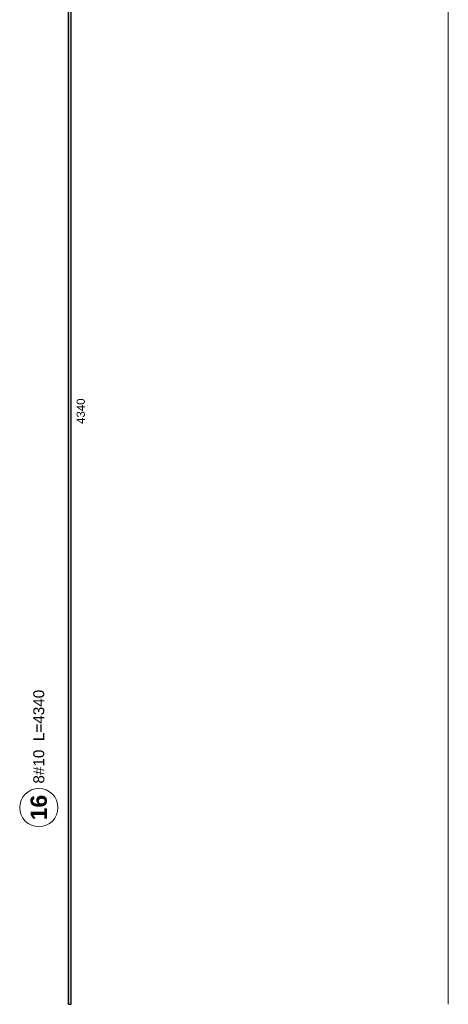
# Model space of a CAD drawing. Extents: x -1474 to 455485, y -109057 to 75879.
# Tile 11 of 22: x 417797 to 419365, y -91013 to -87410. Entities that reach past the tile are written whole.
import ezdxf

# ---------------------------------------------------------------- set-up
doc = ezdxf.new("R2010")
doc.units = 0
doc.header["$LTSCALE"] = 10
doc.header["$MEASUREMENT"] = 0
doc.layers.add('P-Opis nadproża systemowe', color=11, linetype='Continuous', lineweight=9)
doc.layers.add('RCAD_pręt wyrzucony', color=130, linetype='Continuous')
doc.styles.add('style1', font='arial.ttf')
doc.styles.add('style3', font='arialbd.ttf')

msp = doc.modelspace()

# ---------------------------------------------------------------- hatches: boundary and pattern name
at = {"layer": 'RCAD_pręt wyrzucony'}
msp.add_hatch(color=4, dxfattribs=at).paths.add_polyline_path([(417985.33068, -91012.93326), (417975.33068, -91012.93326), (417975.33068, -86672.73685), (417985.33068, -86672.73685)], flags=0)

# ---------------------------------------------------------------- linework, layer by layer
at = {"layer": 'P-Opis nadproża systemowe'}
msp.add_lwpolyline([(419364.62404, -79542.93326), (419364.62404, -91012.93326)], dxfattribs=at)
at = {"layer": 'RCAD_pręt wyrzucony', "color": 4}
for p, q in [((417975.33068, -91012.93326), (417975.33068, -86672.73685)), ((417985.33068, -91012.93326), (417985.33068, -86672.73685)), ((417975.33068, -91012.93326), (417985.33068, -91012.93326))]:
    msp.add_line(p, q, dxfattribs=at)
at = {"layer": 'RCAD_pręt wyrzucony', "color": 8, "lineweight": 0}
msp.add_circle((417866.86175, -90292.97756), 70, dxfattribs=at)

# ---------------------------------------------------------------- texts
at = {"layer": 'RCAD_pręt wyrzucony', "color": 1, "attachment_point": 5, "rotation": 90}
for s, insert, char_height, style in [('4340', (418020.33068, -88842.83506), 30, 'style1'), ('16', (417866.86175, -90292.97756), 60, 'style3')]:
    msp.add_mtext(s, dxfattribs=dict(at, insert=insert, char_height=char_height, style=style))
at = {"layer": 'RCAD_pręt wyrzucony', "color": 2, "insert": (417866.86175, -90033.75519), "char_height": 40, "attachment_point": 5, "rotation": 90, "style": 'style1'}
msp.add_mtext('8#10  L=4340', dxfattribs=at)

doc.saveas('drawing.dxf')
